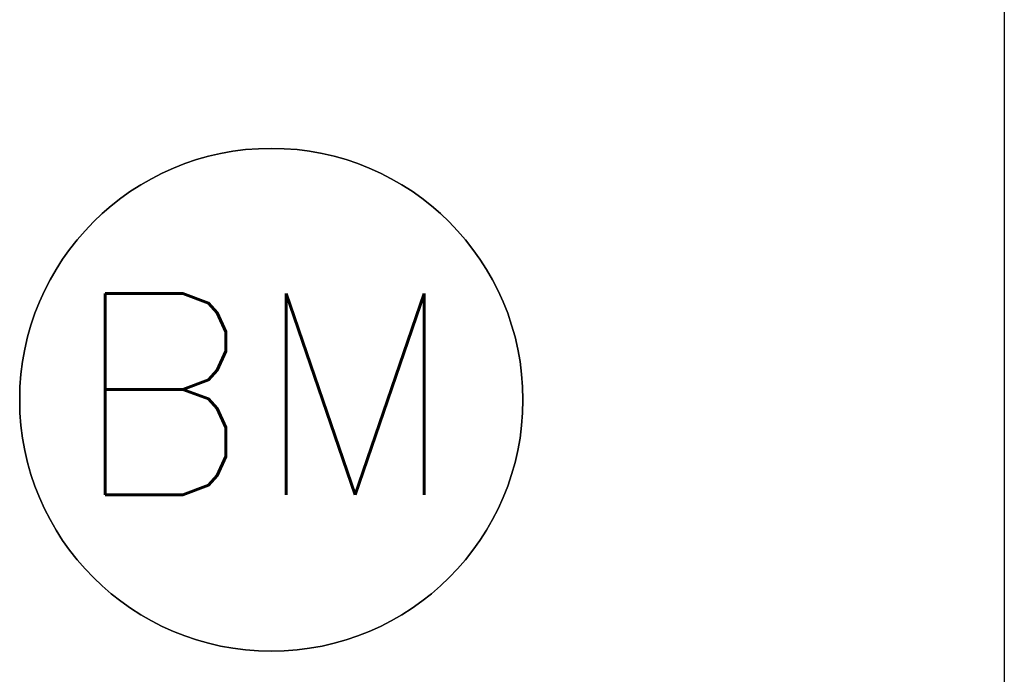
# Model space of a CAD drawing. Header units: millimetres. Extents: x 1890 to 160200, y 5205 to 111580.
# Tile 40 of 51: x 89304 to 90439, y 11686 to 12442. Entities that reach past the tile are written whole.
import ezdxf
from ezdxf.enums import TextEntityAlignment as Align

# ---------------------------------------------------------------- set-up
doc = ezdxf.new("R2010")
doc.units = ezdxf.units.MM
doc.layers.add('BRAND', color=1, linetype='Continuous')
doc.styles.add('ROMANS', font='romans')

msp = doc.modelspace()

# ---------------------------------------------------------------- linework, layer by layer
at = {"layer": 'BRAND'}
msp.add_line((90439.4, 15724.7), (90439.4, 5205), dxfattribs=at)
msp.add_lwpolyline([(89884.1, 12003.5, 1), (89303.5, 12003.5, 1)], format="xyb", close=True, dxfattribs=at)
msp.add_circle((89593.8, 12003.5), 290.3, dxfattribs=at)
msp.add_arc((89593.8, 12003.5), 290.3, 0, 180, dxfattribs=at)

# ---------------------------------------------------------------- texts
at = {"layer": 'BRAND', "style": 'ROMANS'}
msp.add_attdef('BM', text='', height=232.2, dxfattribs=at).set_placement((89586.2, 12126.1), align=Align.TOP_CENTER)

doc.saveas('drawing.dxf')
